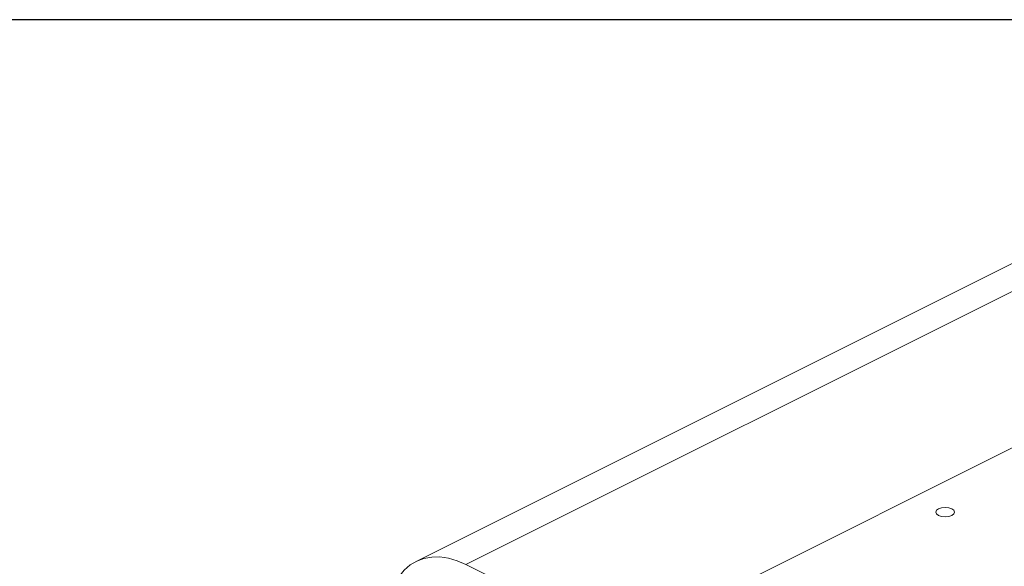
# Model space of a CAD drawing. Header units: inches. Extents: x 0.5 to 10.5, y 0.2 to 8.2.
# Tile 49 of 50: x 5.8 to 8.2, y 6.8 to 8.2. Entities that reach past the tile are written whole.
import ezdxf

# ---------------------------------------------------------------- set-up
doc = ezdxf.new("R2010")
doc.units = ezdxf.units.IN
doc.header["$MEASUREMENT"] = 0
doc.layers.add('BORDERA', color=7, linetype='Continuous')

msp = doc.modelspace()

# ---------------------------------------------------------------- linework, layer by layer
at = {"color": 7, "linetype": 'Continuous', "lineweight": 15}
for p, q in [((8.8189, 7.8681), (6.7594, 6.8384)), ((6.8846, 6.8304), (8.9441, 7.8601)), ((9.3639, 7.6773), (7.3045, 6.6476)), ((7.4702, 6.5376), (6.8846, 6.8304))]:
    msp.add_line(p, q, dxfattribs=at)
at = {"color": 7, "linetype": 'Continuous', "lineweight": 15, "flags": 128}
for points in [[(8.0724, 6.9542), (8.08, 6.9516), (8.0889, 6.9507), (8.0979, 6.9516), (8.1055, 6.9542), (8.1106, 6.958), (8.1124, 6.9624), (8.1106, 6.9669), (8.1055, 6.9707), (8.0979, 6.9733), (8.0889, 6.9742), (8.08, 6.9733), (8.0724, 6.9707), (8.0673, 6.9669), (8.0655, 6.9624), (8.0673, 6.958), (8.0724, 6.9542)], [(6.8846, 6.8304), (6.8625, 6.84), (6.8406, 6.8464), (6.8192, 6.8495), (6.7987, 6.8494), (6.7793, 6.8459), (6.7612, 6.8392), (6.7446, 6.8294), (6.7298, 6.8165), (6.717, 6.8008), (6.7063, 6.7823), (6.6978, 6.7615), (6.6916, 6.7384), (6.6879, 6.7135), (6.6866, 6.6869)]]:
    msp.add_lwpolyline(points, dxfattribs=at)
at = {"layer": 'BORDERA', "color": 7, "linetype": 'Continuous'}
msp.add_line((10.5, 8.2), (0.5, 8.2), dxfattribs=at)

doc.saveas('drawing.dxf')
